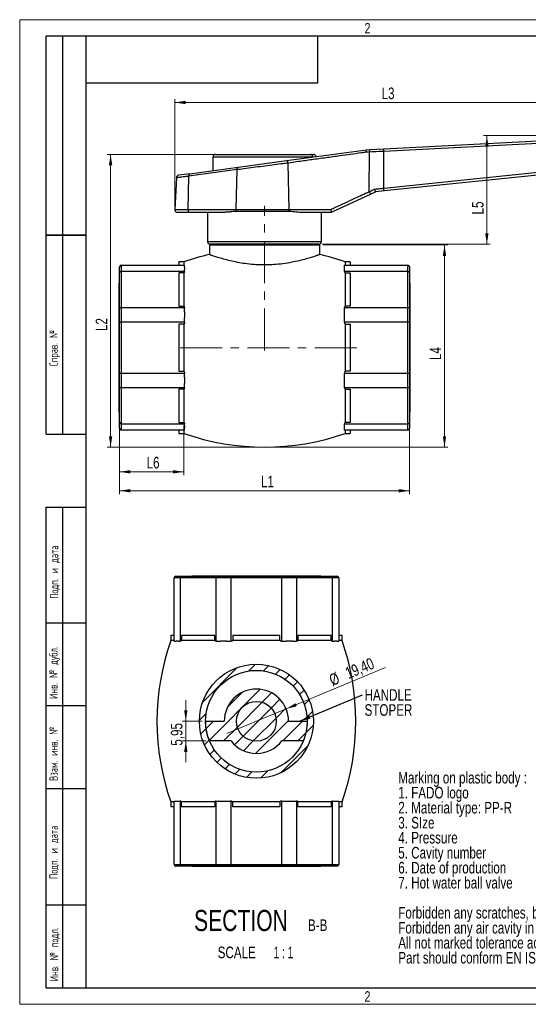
# Model space of a CAD drawing. Header units: millimetres. Extents: x 0 to 420, y 0 to 297.
# Tile 1 of 14: x 0 to 153, y 0 to 297. Entities that reach past the tile are written whole.
import ezdxf

# ---------------------------------------------------------------- set-up
doc = ezdxf.new("R2010")
doc.units = ezdxf.units.MM
doc.linetypes.add('CENTERX2', pattern=[20.32, 12.7, -2.54, 2.54, -2.54])
doc.layers.add('ОСЕВЫЕ', color=7, linetype='Continuous')
doc.styles.add('SLDTEXTSTYLE0', font='TXT', dxfattribs={"width": 0.75})
doc.styles.add('SLDTEXTSTYLE1', font='TXT', dxfattribs={"width": 0.605, "bigfont": 'bigfont'})
doc.styles.add('SLDTEXTSTYLE3', font='TXT', dxfattribs={"width": 0.65})
doc.dimstyles.new('SLDDIMSTYLE0', dxfattribs={"dimtxt": 3.5, "dimasz": 3.302, "dimexe": 0, "dimexo": 0.0625, "dimgap": 0.875, "dimtad": 1, "dimrnd": 1e-09, "dimzin": 12, "dimdsep": 46, "dimtxsty": 'SLDTEXTSTYLE0', "dimsah": 1, "dimcen": 0.09, "dimadec": 0, "dimazin": 3, "dimtfac": 1, "dimtofl": 0, "dimtmove": 0, "dimatfit": 3, "dimfxl": 0, "dimfrac": 2, "dimtolj": 1, "dimtzin": 12, "dimarcsym": 0})
doc.dimstyles.new('SLDDIMSTYLE1', dxfattribs={"dimtxt": 3.5, "dimasz": 3.302, "dimexe": 0, "dimexo": 0.0625, "dimgap": 0.875, "dimtad": 1, "dimrnd": 1e-09, "dimzin": 12, "dimdsep": 46, "dimtxsty": 'SLDTEXTSTYLE0', "dimsah": 1, "dimcen": 0.09, "dimadec": 0, "dimazin": 3, "dimtfac": 1, "dimtmove": 0, "dimatfit": 0, "dimfxl": 0, "dimfrac": 2, "dimtolj": 1, "dimtzin": 12, "dimarcsym": 0})
doc.dimstyles.new('SLDDIMSTYLE4', dxfattribs={"dimtxt": 0.18, "dimasz": 3.302, "dimexe": 0, "dimexo": 0.0625, "dimgap": 0, "dimtad": 0, "dimtih": 1, "dimtoh": 1, "dimdec": 0, "dimrnd": 1e-09, "dimzin": 0, "dimdsep": 46, "dimtxsty": 'Standard', "dimsah": 1, "dimcen": 0.09, "dimadec": 0, "dimazin": 0, "dimtfac": 3.302, "dimtdec": 0, "dimtofl": 0, "dimtmove": 0, "dimatfit": 3, "dimfxl": 0, "dimfrac": 2, "dimtolj": 1, "dimtzin": 0, "dimarcsym": 0})
doc.dimstyles.new('SLDDIMSTYLE5', dxfattribs={"dimtxt": 3.5, "dimasz": 3.302, "dimexe": 0, "dimexo": 0.0625, "dimgap": 0.875, "dimtad": 1, "dimrnd": 1e-09, "dimzin": 12, "dimdsep": 46, "dimtxsty": 'SLDTEXTSTYLE0', "dimblk1": 'NONE', "dimsah": 1, "dimcen": 0, "dimadec": 0, "dimazin": 3, "dimtfac": 1, "dimtmove": 0, "dimatfit": 3, "dimldrblk": 'NONE', "dimfxl": 0, "dimfrac": 2, "dimtolj": 1, "dimtzin": 12, "dimarcsym": 0})

# ---------------------------------------------------------------- blocks, each defined once
blk = doc.blocks.new('SW_NOTE_0')
at = {"color": 0, "linetype": 'Continuous', "lineweight": 0, "char_height": 3.5, "attachment_point": 1, "style": 'SLDTEXTSTYLE0'}
for s, insert in [('Marking on plastic body :', (0, 4.51)), ('1. FADO logo', (0, -0.01)), ('2. Material type: PP-R', (0, -4.54)), ('3. SIze', (0, -9.07)), ('4. Pressure', (0, -13.59)), ('5. Cavity number', (0, -18.12)), ('6. Date of production', (0, -22.64)), ('7. Hot water ball valve', (0, -27.17)), ('Forbidden any scratches, burrs, shrinkage, injection gate on surface.', (0, -36.22)), ('Forbidden any air cavity in plastic volume.', (0, -40.75)), ('All not marked tolerance according to DIN ISO 20457', (0, -45.27)), ('Part should conform EN ISO 15874-3', (0, -49.8))]:
    blk.add_mtext(s, dxfattribs=dict(at, insert=insert))
blk = doc.blocks.new('_D')
at = {"color": 7, "linetype": 'Continuous', "lineweight": 0}
for p, q in [((30.14, 208.92), (30.14, 153.91)), ((117.64, 208.92), (117.64, 153.91)), ((30.14, 154.91), (117.64, 154.91))]:
    blk.add_line(p, q, dxfattribs=at)
at = {"color": 7, "linetype": 'Continuous', "lineweight": 18}
for points in [[(30.14, 154.91), (33.44, 154.4), (33.44, 155.42)], [(117.64, 154.91), (114.34, 155.42), (114.34, 154.4)]]:
    blk.add_solid(points, dxfattribs=at)
at = {"color": 7, "linetype": 'Continuous', "lineweight": 18, "insert": (72.83, 159.42), "char_height": 3.5, "attachment_point": 1, "style": 'SLDTEXTSTYLE0'}
blk.add_mtext('L1', dxfattribs=at)
blk = doc.blocks.new('_D_1')
at = {"color": 7, "linetype": 'Continuous', "lineweight": 0}
for p, q in [((65.21, 256.37), (26.44, 256.37)), ((27.44, 256.37), (27.44, 168.07)), ((72.89, 168.07), (26.44, 168.07))]:
    blk.add_line(p, q, dxfattribs=at)
at = {"color": 7, "linetype": 'Continuous', "lineweight": 18}
for points in [[(27.44, 256.37), (26.93, 253.07), (27.94, 253.07)], [(27.44, 168.07), (27.94, 171.37), (26.93, 171.37)]]:
    blk.add_solid(points, dxfattribs=at)
at = {"color": 7, "linetype": 'Continuous', "lineweight": 18, "insert": (22.93, 203.09), "char_height": 3.5, "attachment_point": 1, "rotation": 90, "style": 'SLDTEXTSTYLE0'}
blk.add_mtext('L2', dxfattribs=at)
blk = doc.blocks.new('_D_2')
at = {"color": 7, "linetype": 'Continuous', "lineweight": 0}
for p, q in [((46.78, 240.73), (46.78, 273.03)), ((46.78, 272.03), (188.62, 272.03)), ((188.62, 255.26), (188.62, 273.03))]:
    blk.add_line(p, q, dxfattribs=at)
at = {"color": 7, "linetype": 'Continuous', "lineweight": 18}
for points in [[(46.78, 272.03), (50.08, 271.52), (50.08, 272.54)], [(188.62, 272.03), (185.32, 272.54), (185.32, 271.52)]]:
    blk.add_solid(points, dxfattribs=at)
at = {"color": 7, "linetype": 'Continuous', "lineweight": 18, "insert": (109.22, 276.54), "char_height": 3.5, "attachment_point": 1, "style": 'SLDTEXTSTYLE0'}
blk.add_mtext('L3', dxfattribs=at)
blk = doc.blocks.new('_D_3')
at = {"color": 7, "linetype": 'Continuous', "lineweight": 0}
for p, q in [((91.54, 229.07), (129.2, 229.07)), ((128.2, 229.07), (128.2, 168.07)), ((74.89, 168.07), (129.2, 168.07))]:
    blk.add_line(p, q, dxfattribs=at)
at = {"color": 7, "linetype": 'Continuous', "lineweight": 18}
for points in [[(128.2, 229.07), (127.69, 225.77), (128.7, 225.77)], [(128.2, 168.07), (128.7, 171.37), (127.69, 171.37)]]:
    blk.add_solid(points, dxfattribs=at)
at = {"color": 7, "linetype": 'Continuous', "lineweight": 18, "insert": (123.68, 194.34), "char_height": 3.5, "attachment_point": 1, "rotation": 90, "style": 'SLDTEXTSTYLE0'}
blk.add_mtext('L4', dxfattribs=at)
blk = doc.blocks.new('_D_4')
at = {"color": 7, "linetype": 'Continuous', "lineweight": 0}
for p, q in [((30.14, 174.48), (30.14, 159.62)), ((49.54, 174.46), (49.54, 159.62)), ((30.14, 160.62), (49.54, 160.62))]:
    blk.add_line(p, q, dxfattribs=at)
at = {"color": 7, "linetype": 'Continuous', "lineweight": 18}
for points in [[(30.14, 160.62), (33.44, 160.11), (33.44, 161.13)], [(49.54, 160.62), (46.24, 161.13), (46.24, 160.11)]]:
    blk.add_solid(points, dxfattribs=at)
at = {"color": 7, "linetype": 'Continuous', "lineweight": 18, "insert": (38.29, 165.13), "char_height": 3.5, "attachment_point": 1, "style": 'SLDTEXTSTYLE0'}
blk.add_mtext('L6', dxfattribs=at)
blk = doc.blocks.new('_D_5')
at = {"color": 7, "linetype": 'Continuous', "lineweight": 0}
for p, q in [((186.4, 262.03), (139.98, 262.03)), ((140.98, 262.03), (140.98, 229.29)), ((91.29, 229.29), (141.98, 229.29))]:
    blk.add_line(p, q, dxfattribs=at)
at = {"color": 7, "linetype": 'Continuous', "lineweight": 18}
for points in [[(140.98, 262.03), (140.48, 258.73), (141.49, 258.73)], [(140.98, 229.29), (141.49, 232.59), (140.48, 232.59)]]:
    blk.add_solid(points, dxfattribs=at)
at = {"color": 7, "linetype": 'Continuous', "lineweight": 18, "insert": (136.47, 238.25), "char_height": 3.5, "attachment_point": 1, "rotation": 90, "style": 'SLDTEXTSTYLE0'}
blk.add_mtext('L5', dxfattribs=at)
blk = doc.blocks.new('_D_15')
at = {"color": 7, "linetype": 'Continuous', "lineweight": 0}
for q in [(110.37, 101.57), (62.48, 81.65)]:
    blk.add_line((80.39, 89.1), q, dxfattribs=at)
at = {"color": 7, "linetype": 'Continuous', "lineweight": 18}
blk.add_solid([(80.39, 89.1), (83.63, 89.9), (83.24, 90.84)], dxfattribs=at)
at = {"color": 7, "linetype": 'Continuous', "lineweight": 18, "char_height": 3.5, "attachment_point": 1, "rotation": 22.5822, "style": 'SLDTEXTSTYLE0'}
for s, insert in [('19,40', (97.87, 101.31)), ('%%c', (93.02, 99.23))]:
    blk.add_mtext(s, dxfattribs=dict(at, insert=insert))
blk = doc.blocks.new('_None')
blk = doc.blocks.new('_D_16')
at = {"color": 7, "linetype": 'Continuous', "lineweight": 0}
for p, q in [((50.13, 85.38), (50.13, 91.73)), ((55.03, 85.38), (49.13, 85.38)), ((50.13, 85.38), (50.13, 79.43)), ((56.23, 79.43), (49.13, 79.43)), ((50.13, 79.43), (50.13, 73.08))]:
    blk.add_line(p, q, dxfattribs=at)
at = {"color": 7, "linetype": 'Continuous', "lineweight": 18}
for points in [[(50.13, 85.38), (50.64, 88.68), (49.62, 88.68)], [(50.13, 79.43), (49.62, 76.13), (50.64, 76.13)]]:
    blk.add_solid(points, dxfattribs=at)
at = {"color": 7, "linetype": 'Continuous', "lineweight": 18, "insert": (45.62, 78.01), "char_height": 3.5, "attachment_point": 1, "rotation": 90, "style": 'SLDTEXTSTYLE0'}
blk.add_mtext('5,95', dxfattribs=at)
blk = doc.blocks.new('SW_NOTE_0_12')
at = {"color": 0, "linetype": 'Continuous', "lineweight": 0, "attachment_point": 2}
for s, insert, char_height, style in [('SECTION', (17.36, 8.19), 6.35, 'SLDTEXTSTYLE0'), ('B-B', (40.51, 5.35), 3.5, 'SLDTEXTSTYLE0'), ('SCALE', (16.09, -2.86), 3.5, 'SLDTEXTSTYLE0'), ('1 : 1', (30.2, -2.86), 3.5, 'SLDTEXTSTYLE3')]:
    blk.add_mtext(s, dxfattribs=dict(at, insert=insert, char_height=char_height, style=style))
blk = doc.blocks.new('SW_NOTE_0_13')
at = {"color": 0, "linetype": 'Continuous', "lineweight": 0, "char_height": 3.5, "attachment_point": 1, "style": 'SLDTEXTSTYLE0'}
for s, insert in [('HANDLE', (0.62, 1.67)), ('STOPER', (0.62, -2.86))]:
    blk.add_mtext(s, dxfattribs=dict(at, insert=insert))

msp = doc.modelspace()

# ---------------------------------------------------------------- hatches: boundary and pattern name
at = {"linetype": 'Continuous', "lineweight": 18}
h = msp.add_hatch(dxfattribs=at)
h.set_pattern_fill('ANSI31', style=0)
edge = h.paths.add_edge_path(flags=0)
edge.add_arc((71.432, 85.379), 17.2, 0, 360)
edge = h.paths.add_edge_path(flags=0)
edge.add_arc((71.432, 85.379), 15.34, 0, 360)
h = msp.add_hatch(dxfattribs=at)
h.set_pattern_fill('ANSI31', style=0)
edge = h.paths.add_edge_path(flags=0)
edge.add_line((79.093, 79.429), (85.636, 79.429))
edge.add_arc((71.432, 85.379), 15.4, 337.27158, 360)
edge.add_line((86.832, 85.379), (81.132, 85.379))
edge.add_arc((71.432, 85.379), 9.7, 0, 180)
edge.add_line((61.732, 85.379), (56.032, 85.379))
edge.add_arc((71.432, 85.379), 15.4, 180, 202.72842)
edge.add_line((57.228, 79.429), (63.772, 79.429))
edge.add_arc((71.432, 85.379), 9.7, 217.8359, 322.1641)
edge = h.paths.add_edge_path(flags=0)
edge.add_arc((71.432, 85.379), 6, 0, 360)
h = msp.add_hatch(dxfattribs=at)
h.set_pattern_fill('ANSI31', style=0)
edge = h.paths.add_edge_path(flags=0)
edge.add_arc((71.432, 85.379), 6, 0, 360)

# ---------------------------------------------------------------- linework, layer by layer
at = {"color": 7, "linetype": 'Continuous', "lineweight": 25}
for p, q in [((8, 172), (8, 292)), ((20, 292), (8, 292)), ((8, 172), (8, 292)), ((13, 172), (13, 292)), ((13, 172), (13, 292)), ((20, 292), (20, 5)), ((415, 292), (20, 292)), ((20, 292), (20, 5)), ((90, 278), (90, 292)), ((20, 278), (90, 278)), ((109.846, 258.046), (180.566, 261.679)), ((180.607, 260.922), (109.887, 257.289)), ((58.314, 255.581), (58.242, 251.471)), ((59.114, 256.367), (87.721, 256.367)), ((80.543, 254.503), (104.621, 257.777)), ((105.567, 257.073), (104.586, 257.022)), ((104.621, 257.777), (104.622, 257.777)), ((104.622, 257.777), (105.656, 257.831)), ((105.466, 245.163), (105.567, 257.073)), ((105.656, 257.831), (109.846, 258.046)), ((109.887, 246.185), (109.887, 257.289)), ((51.369, 250.536), (65.924, 252.515)), ((65.924, 252.515), (80.543, 254.503)), ((81.302, 239.729), (80.99, 253.752)), ((80.99, 253.752), (80.99, 253.752)), ((109.887, 246.185), (180.607, 253.509)), ((180.689, 252.671), (109.97, 245.348)), ((51.369, 250.536), (47.97, 250.074)), ((50.824, 239.729), (51.083, 249.785)), ((65.638, 251.764), (51.083, 249.785)), ((65.328, 239.729), (65.638, 251.764)), ((47.279, 249.323), (46.776, 239.729)), ((105.93, 244.394), (93.95, 238.888)), ((107.431, 245.085), (105.93, 244.394)), ((109.97, 245.348), (107.43, 245.085)), ((51.217, 238.887), (47.575, 238.887)), ((50.824, 239.729), (65.328, 239.729)), ((61.778, 238.887), (51.217, 238.887)), ((56.687, 238.887), (56.687, 230.087)), ((65.328, 239.729), (81.302, 239.729)), ((81.222, 239.166), (65.422, 239.166)), ((81.302, 239.729), (93.867, 239.729)), ((93.947, 238.887), (84.467, 238.887)), ((91.087, 230.087), (91.087, 238.887)), ((93.95, 238.888), (93.947, 238.887)), ((8, 232), (20, 232)), ((20, 232), (8, 232)), ((57.237, 229.067), (57.237, 226.138)), ((57.237, 229.067), (73.887, 229.067)), ((90.287, 229.287), (57.487, 229.287)), ((64.187, 229.287), (64.187, 229.067)), ((73.887, 229.287), (73.887, 229.067)), ((73.887, 229.067), (90.537, 229.067)), ((79.837, 229.287), (79.837, 229.067)), ((83.587, 229.067), (83.587, 229.287)), ((90.537, 226.143), (90.537, 229.067)), ((30.637, 222.917), (30.637, 221.074)), ((30.637, 222.917), (49.737, 222.917)), ((49.537, 223.917), (48.037, 223.917)), ((48.037, 223.917), (48.037, 222.917)), ((49.537, 223.917), (49.537, 222.917)), ((49.737, 222.384), (49.737, 222.917)), ((98.037, 222.384), (98.037, 222.917)), ((98.037, 222.917), (117.137, 222.917)), ((99.737, 223.917), (98.237, 223.917)), ((98.237, 223.917), (98.237, 222.917)), ((99.737, 223.917), (99.737, 222.917)), ((117.137, 221.074), (117.137, 222.917)), ((30.137, 221.039), (30.125, 221.039)), ((30.137, 220.285), (30.125, 220.285)), ((30.137, 220.65), (30.137, 222.417)), ((30.137, 209.92), (30.137, 220.65)), ((30.637, 221.074), (30.637, 210.203)), ((49.737, 221.074), (30.637, 221.074)), ((49.537, 220.673), (48.037, 220.673)), ((48.037, 220.673), (48.037, 210.604)), ((49.737, 220.85), (49.537, 220.673)), ((49.537, 220.673), (49.537, 210.604)), ((49.737, 222.384), (49.737, 221.607)), ((49.737, 221.074), (49.737, 221.607)), ((49.737, 221.074), (49.737, 220.85)), ((98.037, 221.607), (98.037, 222.384)), ((98.037, 221.074), (98.037, 221.607)), ((98.037, 221.074), (98.037, 220.85)), ((117.137, 221.074), (98.037, 221.074)), ((98.037, 220.85), (98.237, 220.673)), ((98.237, 220.673), (98.237, 210.604)), ((98.237, 220.673), (99.737, 220.673)), ((99.737, 220.673), (99.737, 210.604)), ((117.137, 210.203), (117.137, 221.074)), ((117.637, 222.417), (117.637, 220.65)), ((117.637, 220.65), (117.637, 209.92)), ((30.137, 217.542), (30.037, 217.542)), ((30.037, 198.067), (30.037, 217.542)), ((30.125, 218.58), (30.137, 218.58)), ((30.137, 218.179), (30.125, 218.179)), ((117.737, 217.542), (117.637, 217.542)), ((117.737, 217.542), (117.737, 178.592)), ((30.137, 205.654), (30.137, 209.92)), ((30.637, 210.203), (30.637, 205.754)), ((30.637, 210.203), (49.737, 210.203)), ((48.037, 210.604), (49.537, 210.604)), ((49.537, 210.604), (49.737, 210.427)), ((49.737, 210.427), (49.737, 210.203)), ((49.737, 208.916), (49.737, 210.203)), ((49.737, 208.916), (49.737, 207.041)), ((98.237, 210.604), (98.037, 210.427)), ((98.037, 210.427), (98.037, 210.203)), ((98.037, 208.916), (98.037, 210.203)), ((98.037, 210.203), (117.137, 210.203)), ((98.037, 207.041), (98.037, 208.916)), ((99.737, 210.604), (98.237, 210.604)), ((117.137, 205.754), (117.137, 210.203)), ((117.637, 209.92), (117.637, 205.654)), ((30.125, 206.938), (30.137, 206.938)), ((30.137, 190.48), (30.137, 205.654)), ((30.637, 205.754), (30.637, 190.38)), ((49.737, 205.754), (30.637, 205.754)), ((48.037, 205.187), (48.037, 190.947)), ((49.537, 205.187), (48.037, 205.187)), ((49.737, 205.437), (49.537, 205.187)), ((49.537, 205.187), (49.537, 190.947)), ((49.737, 205.754), (49.737, 207.041)), ((49.737, 205.754), (49.737, 205.437)), ((98.037, 205.754), (98.037, 207.041)), ((98.037, 205.754), (98.037, 205.437)), ((117.137, 205.754), (98.037, 205.754)), ((98.037, 205.437), (98.237, 205.187)), ((98.237, 205.187), (98.237, 190.947)), ((98.237, 205.187), (99.737, 205.187)), ((99.737, 205.187), (99.737, 190.947)), ((117.137, 190.38), (117.137, 205.754)), ((117.637, 205.654), (117.637, 190.48)), ((30.125, 203.926), (30.137, 203.926)), ((30.037, 178.592), (30.037, 198.067)), ((30.125, 198.941), (30.137, 198.941)), ((30.137, 186.214), (30.137, 190.48)), ((30.637, 190.38), (30.637, 185.931)), ((30.637, 190.38), (49.737, 190.38)), ((48.037, 190.947), (49.537, 190.947)), ((49.737, 190.697), (49.737, 190.38)), ((49.737, 189.093), (49.737, 190.38)), ((98.037, 190.697), (98.037, 190.38)), ((98.037, 190.38), (117.137, 190.38)), ((98.037, 189.093), (98.037, 190.38)), ((99.737, 190.947), (98.237, 190.947)), ((117.137, 185.931), (117.137, 190.38)), ((117.637, 190.48), (117.637, 186.214)), ((30.137, 187.502), (30.125, 187.502)), ((49.737, 189.093), (49.737, 187.218)), ((49.737, 185.931), (49.737, 187.218)), ((98.037, 187.218), (98.037, 189.093)), ((98.037, 185.931), (98.037, 187.218)), ((30.125, 184.516), (30.137, 184.516)), ((30.137, 175.484), (30.137, 186.214)), ((49.737, 185.931), (30.637, 185.931)), ((30.637, 185.931), (30.637, 175.06)), ((49.537, 185.53), (48.037, 185.53)), ((48.037, 185.53), (48.037, 175.461)), ((49.737, 185.707), (49.537, 185.53)), ((49.537, 185.53), (49.537, 175.461)), ((49.737, 185.931), (49.737, 185.707)), ((117.137, 185.931), (98.037, 185.931)), ((98.037, 185.931), (98.037, 185.707)), ((98.037, 185.707), (98.237, 185.53)), ((98.237, 185.53), (98.237, 175.461)), ((98.237, 185.53), (99.737, 185.53)), ((99.737, 185.53), (99.737, 175.461)), ((117.137, 175.06), (117.137, 185.931)), ((117.637, 186.214), (117.637, 175.484)), ((30.037, 178.592), (30.137, 178.592)), ((117.637, 178.592), (117.737, 178.592)), ((30.137, 176.784), (30.125, 176.784)), ((30.137, 173.717), (30.137, 175.484)), ((48.037, 175.461), (49.537, 175.461)), ((49.537, 175.461), (49.737, 175.284)), ((49.737, 175.284), (49.737, 175.06)), ((98.237, 175.461), (98.037, 175.284)), ((98.037, 175.284), (98.037, 175.06)), ((99.737, 175.461), (98.237, 175.461)), ((117.637, 175.484), (117.637, 173.717)), ((30.637, 175.06), (49.737, 175.06)), ((30.637, 175.06), (30.637, 173.217)), ((49.737, 173.217), (30.637, 173.217)), ((48.037, 173.217), (48.037, 172.217)), ((49.537, 173.217), (49.537, 172.217)), ((49.737, 174.527), (49.737, 175.06)), ((49.737, 174.527), (49.737, 173.75)), ((49.737, 173.217), (49.737, 173.75)), ((98.037, 175.06), (117.137, 175.06)), ((98.037, 174.527), (98.037, 175.06)), ((98.037, 173.75), (98.037, 174.527)), ((98.037, 173.217), (98.037, 173.75)), ((117.137, 173.217), (98.037, 173.217)), ((98.237, 173.217), (98.237, 172.217)), ((99.737, 173.217), (99.737, 172.217)), ((117.137, 173.217), (117.137, 175.06)), ((8, 172), (20, 172)), ((48.037, 172.217), (49.537, 172.217)), ((98.237, 172.217), (99.737, 172.217)), ((8, 5), (8, 150)), ((8, 150), (20, 150)), ((13, 5), (13, 150)), ((48.425, 128.629), (46.582, 128.629)), ((46.582, 109.529), (46.582, 128.629)), ((47.082, 129.129), (48.849, 129.129)), ((47.907, 129.141), (47.907, 129.129)), ((48.425, 128.629), (48.425, 109.529)), ((59.296, 128.629), (48.425, 128.629)), ((48.796, 129.141), (48.796, 129.129)), ((48.849, 129.129), (59.579, 129.129)), ((49.897, 129.141), (49.897, 129.129)), ((51.389, 129.141), (51.389, 129.129)), ((51.957, 129.229), (51.957, 129.129)), ((51.957, 129.229), (90.907, 129.229)), ((63.746, 128.629), (59.296, 128.629)), ((59.296, 109.529), (59.296, 128.629)), ((59.579, 129.129), (63.845, 129.129)), ((79.119, 128.629), (63.746, 128.629)), ((63.746, 128.629), (63.746, 109.529)), ((63.845, 129.129), (79.02, 129.129)), ((73.292, 129.141), (73.292, 129.129)), ((76.407, 129.141), (76.407, 129.129)), ((77.941, 129.129), (77.941, 129.141)), ((79.02, 129.129), (83.285, 129.129)), ((83.569, 128.629), (79.119, 128.629)), ((79.119, 109.529), (79.119, 128.629)), ((82.963, 129.141), (82.963, 129.129)), ((83.057, 129.129), (83.226, 129.129)), ((83.285, 129.129), (94.015, 129.129)), ((83.569, 128.629), (83.569, 109.529)), ((94.439, 128.629), (83.569, 128.629)), ((90.907, 129.129), (90.907, 129.229)), ((94.015, 129.129), (95.782, 129.129)), ((94.439, 109.529), (94.439, 128.629)), ((96.282, 128.629), (94.439, 128.629)), ((96.282, 128.629), (96.282, 109.529)), ((20, 115), (8, 115)), ((45.582, 111.229), (45.582, 109.729)), ((46.582, 111.229), (45.582, 111.229)), ((48.826, 111.229), (48.826, 109.729)), ((58.896, 111.229), (48.826, 111.229)), ((58.896, 109.729), (58.896, 111.229)), ((64.312, 111.229), (64.312, 109.729)), ((78.553, 111.229), (64.312, 111.229)), ((78.553, 109.729), (78.553, 111.229)), ((83.969, 111.229), (83.969, 109.729)), ((94.039, 111.229), (83.969, 111.229)), ((94.039, 109.729), (94.039, 111.229)), ((97.282, 111.229), (96.282, 111.229)), ((97.282, 109.729), (97.282, 111.229)), ((46.582, 109.729), (45.582, 109.729)), ((46.582, 109.529), (47.115, 109.529)), ((47.892, 109.529), (47.115, 109.529)), ((47.892, 109.529), (48.425, 109.529)), ((48.649, 109.529), (48.425, 109.529)), ((48.826, 109.729), (48.649, 109.529)), ((58.896, 109.729), (48.826, 109.729)), ((59.072, 109.529), (58.896, 109.729)), ((59.296, 109.529), (59.072, 109.529)), ((59.296, 109.529), (60.583, 109.529)), ((62.459, 109.529), (60.583, 109.529)), ((62.459, 109.529), (63.746, 109.529)), ((64.062, 109.529), (63.746, 109.529)), ((78.553, 109.729), (64.312, 109.729)), ((78.802, 109.529), (78.553, 109.729)), ((79.119, 109.529), (78.802, 109.529)), ((79.119, 109.529), (80.406, 109.529)), ((82.282, 109.529), (80.406, 109.529)), ((82.282, 109.529), (83.569, 109.529)), ((83.792, 109.529), (83.569, 109.529)), ((83.969, 109.729), (83.792, 109.529)), ((94.039, 109.729), (83.969, 109.729)), ((94.215, 109.529), (94.039, 109.729)), ((94.439, 109.529), (94.215, 109.529)), ((94.439, 109.529), (94.972, 109.529)), ((95.749, 109.529), (94.972, 109.529)), ((95.749, 109.529), (96.282, 109.529)), ((97.282, 109.729), (96.282, 109.729)), ((20, 90), (8, 90)), ((56.032, 85.379), (61.732, 85.379)), ((81.132, 85.379), (86.832, 85.379)), ((63.772, 79.429), (57.228, 79.429)), ((85.636, 79.429), (79.093, 79.429)), ((20, 65), (8, 65)), ((45.582, 61.029), (45.582, 59.529)), ((46.582, 61.029), (45.582, 61.029)), ((46.582, 59.529), (45.582, 59.529)), ((46.582, 61.229), (47.115, 61.229)), ((46.582, 42.129), (46.582, 61.229)), ((47.115, 61.229), (47.892, 61.229)), ((47.892, 61.229), (48.425, 61.229)), ((48.649, 61.229), (48.425, 61.229)), ((48.425, 61.229), (48.425, 42.129)), ((48.826, 61.029), (48.649, 61.229)), ((58.896, 61.029), (48.826, 61.029)), ((48.826, 59.529), (48.826, 61.029)), ((58.896, 59.529), (48.826, 59.529)), ((59.072, 61.229), (58.896, 61.029)), ((58.896, 61.029), (58.896, 59.529)), ((59.296, 61.229), (59.072, 61.229)), ((59.296, 61.229), (60.583, 61.229)), ((59.296, 42.129), (59.296, 61.229)), ((60.583, 61.229), (62.459, 61.229)), ((62.459, 61.229), (63.746, 61.229)), ((63.746, 61.229), (63.746, 42.129)), ((64.062, 61.229), (63.746, 61.229)), ((78.553, 61.029), (64.312, 61.029)), ((64.312, 59.529), (64.312, 61.029)), ((78.553, 59.529), (64.312, 59.529)), ((78.802, 61.229), (78.553, 61.029)), ((78.553, 61.029), (78.553, 59.529)), ((79.119, 61.229), (78.802, 61.229)), ((79.119, 42.129), (79.119, 61.229)), ((79.119, 61.229), (80.406, 61.229)), ((80.406, 61.229), (82.282, 61.229)), ((82.282, 61.229), (83.569, 61.229)), ((83.569, 61.229), (83.569, 42.129)), ((83.792, 61.229), (83.569, 61.229)), ((83.969, 61.029), (83.792, 61.229)), ((94.039, 61.029), (83.969, 61.029)), ((83.969, 59.529), (83.969, 61.029)), ((94.039, 59.529), (83.969, 59.529)), ((94.215, 61.229), (94.039, 61.029)), ((94.039, 61.029), (94.039, 59.529)), ((94.439, 61.229), (94.215, 61.229)), ((94.439, 42.129), (94.439, 61.229)), ((94.439, 61.229), (94.972, 61.229)), ((94.972, 61.229), (95.749, 61.229)), ((95.749, 61.229), (96.282, 61.229)), ((96.282, 61.229), (96.282, 42.129)), ((97.282, 61.029), (96.282, 61.029)), ((97.282, 59.529), (96.282, 59.529)), ((97.282, 59.529), (97.282, 61.029)), ((46.582, 42.129), (48.425, 42.129)), ((48.849, 41.629), (47.082, 41.629)), ((48.425, 42.129), (59.296, 42.129)), ((59.579, 41.629), (48.849, 41.629)), ((51.957, 41.629), (51.957, 41.529)), ((59.296, 42.129), (63.746, 42.129)), ((63.845, 41.629), (59.579, 41.629)), ((63.746, 42.129), (79.119, 42.129)), ((79.02, 41.629), (63.845, 41.629)), ((83.285, 41.629), (79.02, 41.629)), ((79.119, 42.129), (83.569, 42.129)), ((94.015, 41.629), (83.285, 41.629)), ((83.569, 42.129), (94.439, 42.129)), ((90.907, 41.529), (90.907, 41.629)), ((95.782, 41.629), (94.015, 41.629)), ((94.439, 42.129), (96.282, 42.129)), ((90.907, 41.529), (51.957, 41.529)), ((8, 30), (20, 30)), ((8, 5), (20, 5)), ((20, 5), (415, 5))]:
    msp.add_line(p, q, dxfattribs=at)
at = {"color": 8, "linetype": 'Continuous', "lineweight": 25}
for p, q in [((88.47, 255.581), (58.314, 255.581)), ((46.776, 239.729), (50.824, 239.729)), ((56.687, 230.087), (91.087, 230.087))]:
    msp.add_line(p, q, dxfattribs=at)
at = {"color": 7, "linetype": 'CENTERX2', "lineweight": 18}
for p, q in [((73.887, 197.216), (73.887, 240.887)), ((101.737, 198.067), (46.037, 198.067))]:
    msp.add_line(p, q, dxfattribs=at)
at = {"color": 7, "linetype": 'Continuous', "lineweight": 25, "flags": 128}
for points in [[(65.638, 251.764), (65.634, 251.907), (65.642, 252.043), (65.663, 252.169), (65.697, 252.281), (65.741, 252.373), (65.795, 252.445), (65.856, 252.493), (65.924, 252.515)], [(51.083, 249.785), (51.079, 249.928), (51.087, 250.064), (51.108, 250.19), (51.142, 250.301), (51.186, 250.394), (51.24, 250.466), (51.301, 250.513), (51.369, 250.536)], [(50.824, 239.729), (50.828, 239.567), (50.848, 239.41), (50.883, 239.265), (50.932, 239.136), (50.992, 239.031), (51.062, 238.952), (51.138, 238.903), (51.217, 238.887)]]:
    msp.add_lwpolyline(points, dxfattribs=at)
at = {"color": 7, "linetype": 'Continuous', "lineweight": 25}
for radius in [17.2, 15.34, 6]:
    msp.add_circle((71.432, 85.379), radius, dxfattribs=at)
for centre, radius, start, end in [((59.114, 255.567), 0.8, 90, 179), ((87.695, 255.593), 0.775, 359.13387, 88.09756), ((88.673, 255.567), 0.8, 10.93026, 90.00096), ((106.809, 257.312), 1.265, 155.79976, 190.88032), ((40.784, 253.922), 69.186, 2.78921, 3.4171), ((48.077, 249.281), 0.8, 97.74376, 176.96539), ((107.296, 245.743), 1.92, 197.56631, 224.6118), ((70.474, 241.885), 39.648, 5.01069, 6.22701), ((47.575, 239.687), 0.8, 177, 270), ((66.718, 239.673), 1.392, 177.68832, 201.34924), ((79.721, 239.666), 1.582, 341.57089, 2.26989), ((57.487, 230.087), 0.8, 180, 270), ((90.287, 230.087), 0.8, 270, 0), ((73.887, 154.556), 73.511, 103.05454, 109.34411), ((73.887, 154.556), 73.511, 70.65589, 76.93566), ((30.637, 222.417), 0.5, 90, 180), ((117.137, 222.417), 0.5, 0, 90), ((30.637, 173.717), 0.5, 180, 270), ((117.137, 173.717), 0.5, 270, 0), ((73.887, 241.578), 73.511, 250.65589, 289.34411), ((47.082, 128.629), 0.5, 90, 180), ((95.782, 128.629), 0.5, 0, 90), ((114.944, 85.379), 73.511, 160.65589, 199.34411), ((27.921, 85.379), 73.511, 340.65589, 19.34411), ((71.432, 85.379), 9.7, 0, 180), ((71.432, 85.379), 15.4, 180, 202.72842), ((71.432, 85.379), 15.4, 337.27158, 0), ((71.432, 85.379), 9.7, 217.8359, 322.1641), ((47.082, 42.129), 0.5, 180, 270), ((95.782, 42.129), 0.5, 270, 0)]:
    msp.add_arc(centre, radius, start, end, dxfattribs=at)
for centre, major_axis, ratio, start_param, end_param in [((30.637, 220.65), (0.5, 0), 0.8477591, 1.5707963, 3.1415927), ((117.137, 220.65), (0.5, 0), 0.8477591, 0, 1.5707963), ((30.637, 209.92), (0.5, 0), 0.5664545, 1.5707963, 3.1415927), ((117.137, 209.92), (0.5, 0), 0.5664545, 0, 1.5707963), ((30.637, 205.654), (0.5, 0), 0.1989124, 1.5707963, 3.1415927), ((117.137, 205.654), (0.5, 0), 0.1989124, 0, 1.5707963), ((30.637, 190.48), (0.5, 0), 0.1989124, 3.1415927, 4.712389), ((117.137, 190.48), (0.5, 0), 0.1989124, 4.712389, 6.2831853), ((30.637, 186.214), (0.5, 0), 0.5664545, 3.1415927, 4.712389), ((117.137, 186.214), (0.5, 0), 0.5664545, 4.712389, 6.2831853), ((30.637, 175.484), (0.5, 0), 0.8477591, 3.1415927, 4.712389), ((117.137, 175.484), (0.5, 0), 0.8477591, 4.712389, 6.2831853), ((48.849, 128.629), (0, 0.5), 0.8477591, 0, 1.5707963), ((59.579, 128.629), (0, 0.5), 0.5664545, 0, 1.5707963), ((63.845, 128.629), (0, 0.5), 0.1989124, 0, 1.5707963), ((79.02, 128.629), (0, 0.5), 0.1989124, 4.712389, 6.2831853), ((83.285, 128.629), (0, 0.5), 0.5664545, 4.712389, 6.2831853), ((94.015, 128.629), (0, 0.5), 0.8477591, 4.712389, 6.2831853), ((48.849, 42.129), (0, 0.5), 0.8477591, 1.5707963, 3.1415927), ((59.579, 42.129), (0, 0.5), 0.5664545, 1.5707963, 3.1415927), ((63.845, 42.129), (0, 0.5), 0.1989124, 1.5707963, 3.1415927), ((79.02, 42.129), (0, 0.5), 0.1989124, 3.1415927, 4.712389), ((83.285, 42.129), (0, 0.5), 0.5664545, 3.1415927, 4.712389), ((94.015, 42.129), (0, 0.5), 0.8477591, 3.1415927, 4.712389)]:
    msp.add_ellipse(centre, major_axis=major_axis, ratio=ratio, start_param=start_param, end_param=end_param, dxfattribs=at)
for points, knots in [([(104.586, 257.022), (104.061, 256.949), (102.483, 256.731), (99.835, 256.364), (96.284, 255.872), (92.378, 255.33), (88.173, 254.748), (84.367, 254.22), (82.01, 253.894), (80.99, 253.752), (80.99, 253.752)], [0, 0, 0, 0, 0.06550868, 0.19696308, 0.3284175, 0.50555062, 0.6831386, 0.86026928, 0.99999908, 1, 1, 1, 1]), ([(87.721, 256.367), (87.829, 256.367), (88.206, 256.367), (88.603, 256.367), (88.626, 256.367), (88.637, 256.367)], [0, 0, 0, 0, 0.184324, 0.6433814, 1, 1, 1, 1]), ([(104.586, 257.022), (104.585, 257.028), (104.582, 257.068), (104.572, 257.196), (104.564, 257.399), (104.569, 257.604), (104.588, 257.746), (104.61, 257.767), (104.621, 257.777)], [0, 0, 0, 0, 0.0145538, 0.1013876, 0.3262347, 0.5508887, 0.7754426, 1, 1, 1, 1]), ([(109.887, 257.289), (109.354, 257.262), (107.908, 257.19), (106.473, 257.119), (105.567, 257.073)], [0, 0, 0, 0, 0.3686426, 1, 1, 1, 1]), ([(80.99, 253.752), (80.505, 253.689), (79.155, 253.515), (76.801, 253.21), (73.969, 252.843), (71.133, 252.476), (68.298, 252.109), (66.542, 251.881), (65.638, 251.764)], [0, 0, 0, 0, 0.0997162, 0.277571, 0.4554283, 0.6332793, 0.8111281, 1, 1, 1, 1]), ([(80.99, 253.752), (80.974, 253.841), (80.943, 254.019), (80.853, 254.249), (80.742, 254.418), (80.646, 254.489), (80.58, 254.505), (80.555, 254.504), (80.543, 254.503)], [0, 0, 0, 0, 0.2139565, 0.427913, 0.6418697, 0.8558267, 0.934403, 1, 1, 1, 1]), ([(93.867, 239.729), (94.346, 239.954), (95.786, 240.628), (98.202, 241.76), (101.599, 243.352), (104.016, 244.484), (105.466, 245.163)], [0, 0, 0, 0, 0.12461619, 0.37394289, 0.62428202, 1, 1, 1, 1]), ([(105.466, 245.163), (105.95, 245.379), (106.506, 245.627), (107.065, 245.876), (107.137, 245.909)], [0, 0, 0, 0, 0.8705892, 1, 1, 1, 1]), ([(107.137, 245.909), (107.666, 245.962), (108.582, 246.054), (109.5, 246.146), (109.887, 246.185)], [0, 0, 0, 0, 0.57822889, 1, 1, 1, 1]), ([(107.43, 245.085), (107.421, 245.092), (107.401, 245.108), (107.345, 245.238), (107.277, 245.431), (107.205, 245.662), (107.158, 245.828), (107.138, 245.906), (107.137, 245.909)], [0, 0, 0, 0, 0.2029483, 0.4058601, 0.6098442, 0.8162744, 0.9930689, 1, 1, 1, 1]), ([(65.422, 239.166), (64.964, 239.148), (64.082, 239.114), (62.868, 238.939), (62.142, 238.904), (61.778, 238.887)], [0, 0, 0, 0, 0.349239, 0.6733046, 1, 1, 1, 1]), ([(84.467, 238.887), (83.957, 238.933), (82.931, 239.025), (81.794, 239.119), (81.222, 239.166)], [0, 0, 0, 0, 0.496894, 1, 1, 1, 1]), ([(93.867, 239.729), (93.867, 239.726), (93.882, 239.662), (93.913, 239.508), (93.951, 239.28), (93.974, 239.074), (93.975, 238.928), (93.959, 238.901), (93.95, 238.888)], [0, 0, 0, 0, 0.0061722, 0.1564334, 0.3718073, 0.5825482, 0.7912387, 1, 1, 1, 1]), ([(90.499, 226.143), (90.491, 226.14), (90.471, 226.133), (89.938, 225.942), (89.001, 225.621), (87.673, 225.194), (85.963, 224.695), (83.891, 224.17), (81.481, 223.675), (78.846, 223.284), (76.051, 223.047), (73.294, 222.997), (70.591, 223.125), (68.059, 223.399), (65.66, 223.796), (63.446, 224.274), (61.446, 224.796), (59.754, 225.302), (58.423, 225.739), (57.593, 226.028), (57.217, 226.164), (57.275, 226.143), (57.29, 226.138)], [0, 0, 0, 0, 0.0381092, 0.08979699, 0.13952183, 0.19056934, 0.24260132, 0.29602143, 0.35016309, 0.40595765, 0.45849491, 0.51276141, 0.5621358, 0.61293078, 0.66270952, 0.71376765, 0.7666917, 0.82107579, 0.87514718, 0.93093021, 0.98255867, 1, 1, 1, 1]), ([(49.537, 190.947), (49.553, 190.927), (49.619, 190.843), (49.686, 190.76), (49.737, 190.697)], [0, 0, 0, 0, 0.2392472, 1, 1, 1, 1]), ([(98.237, 190.947), (98.222, 190.927), (98.156, 190.843), (98.089, 190.76), (98.037, 190.697)], [0, 0, 0, 0, 0.2392472, 1, 1, 1, 1]), ([(64.312, 109.729), (64.292, 109.713), (64.208, 109.647), (64.125, 109.58), (64.062, 109.529)], [0, 0, 0, 0, 0.2392472, 1, 1, 1, 1]), ([(64.312, 61.029), (64.292, 61.045), (64.208, 61.11), (64.125, 61.178), (64.062, 61.229)], [0, 0, 0, 0, 0.2392472, 1, 1, 1, 1])]:
    msp.add_open_spline(points, degree=3, knots=knots, dxfattribs=at)
at = {"color": 8, "linetype": 'Continuous', "lineweight": 25}
msp.add_open_spline([(51.083, 249.785), (50.633, 249.73), (49.835, 249.633), (48.893, 249.519), (48.193, 249.434), (47.667, 249.37), (47.37, 249.334), (47.246, 249.319), (47.281, 249.323), (47.282, 249.323)], degree=3, knots=[0, 0, 0, 0, 0.2040551, 0.3607533, 0.5220022, 0.67851, 0.8396125, 0.9951615, 1, 1, 1, 1], dxfattribs=at)
at = {"layer": 'ОСЕВЫЕ', "lineweight": 18}
for p, q in [((0, 297), (420, 297)), ((0, 297), (0, 0)), ((0, 0), (420, 0))]:
    msp.add_line(p, q, dxfattribs=at)

# ---------------------------------------------------------------- block references
at = {"color": 7, "linetype": 'Continuous', "lineweight": 0}
for name, p in [('SW_NOTE_0_13', (103.451, 93.387)), ('SW_NOTE_0', (114.245, 65.601)), ('SW_NOTE_0_12', (49.418, 20.272))]:
    msp.add_blockref(name, p, dxfattribs=at)

# ---------------------------------------------------------------- texts
at = {"color": 7, "linetype": 'Continuous', "lineweight": 0, "char_height": 3.175, "attachment_point": 2, "style": 'SLDTEXTSTYLE0'}
for insert in [(104.968, 296.019), (104.968, 3.943)]:
    msp.add_mtext('2', dxfattribs=dict(at, insert=insert))
at = {"color": 7, "linetype": 'Continuous', "lineweight": 0, "char_height": 2.5, "attachment_point": 1, "rotation": 90, "style": 'SLDTEXTSTYLE1'}
for s, insert in [('Справ. №', (9.001, 192.453)), ('Подп. и дата', (9.143, 122.304)), ('Инв. № дубл.', (8.95, 92.12)), ('Взам. инв. №', (8.974, 67.4)), ('Подп. и дата', (8.985, 37.79)), ('Инв. № подл.', (9.155, 6.964))]:
    msp.add_mtext(s, dxfattribs=dict(at, insert=insert))

# ---------------------------------------------------------------- dimensions: what is measured, and where the dimension line sits
at = {"color": 7, "linetype": 'Continuous', "lineweight": 18}
for base, p1, p2, text, dimstyle, picture, middle in [((188.617, 272.031), (46.776, 239.729), (188.617, 254.256), 'L3', 'SLDDIMSTYLE0', '_D_2', (111.591, 272.031)), ((117.637, 154.912), (30.137, 209.92), (117.637, 209.92), 'L1', 'SLDDIMSTYLE0', '_D', (75.202, 154.912)), ((49.537, 160.621), (30.137, 175.484), (49.537, 175.461), 'L6', 'SLDDIMSTYLE1', '_D_4', (40.663, 160.621))]:
    dim = msp.add_linear_dim(base=base, p1=p1, p2=p2, text=text, dimstyle=dimstyle, dxfattribs=at)
    dim.commit()
    dim.dimension.update_dxf_attribs({"geometry": picture, "text_midpoint": middle, "dimtype": 160})
for base, p1, p2, text, picture, middle in [((140.984, 229.287), (187.401, 262.03), (90.287, 229.287), 'L5', '_D_5', (140.984, 240.618)), ((27.437, 168.067), (66.207, 256.367), (73.887, 168.067), 'L2', '_D_1', (27.437, 205.459)), ((128.196, 168.067), (90.537, 229.067), (73.887, 168.067), 'L4', '_D_3', (128.196, 196.71))]:
    dim = msp.add_linear_dim(base=base, p1=p1, p2=p2, angle=90, text=text, dimstyle='SLDDIMSTYLE0', dxfattribs=at)
    dim.commit()
    dim.dimension.update_dxf_attribs({"geometry": picture, "text_midpoint": middle, "dimtype": 160})
dim = msp.add_diameter_dim_2p(p1=(62.476, 81.654), p2=(80.389, 89.104), dimstyle='SLDDIMSTYLE5', dxfattribs=at)
dim.commit()
dim.dimension.update_dxf_attribs({"geometry": '_D_15', "text_midpoint": (102.664, 98.368), "dimtype": 163})
dim = msp.add_linear_dim(base=(50.13, 79.429), p1=(56.032, 85.379), p2=(57.228, 79.429), angle=90, dimstyle='SLDDIMSTYLE1', dxfattribs=at)
dim.commit()
dim.dimension.update_dxf_attribs({"geometry": '_D_16', "text_midpoint": (50.13, 82.537), "dimtype": 160})

# ---------------------------------------------------------------- leaders
at = {"color": 7, "linetype": 'Continuous', "lineweight": 0}
msp.add_leader([(84.491, 85.379), (103.451, 93.387)], dimstyle='SLDDIMSTYLE4', dxfattribs=at)

doc.saveas('drawing.dxf')
